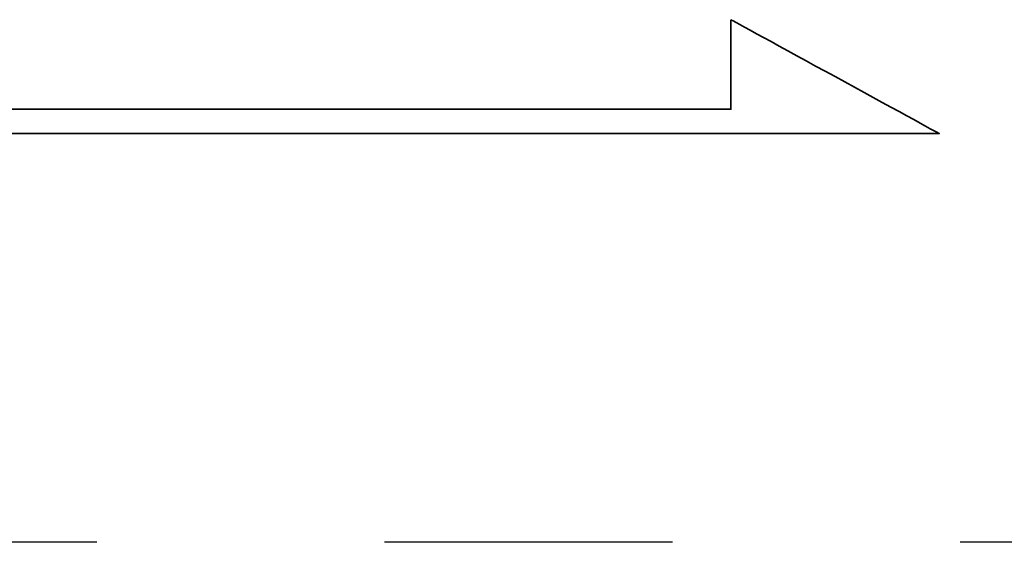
# Model space of a CAD drawing. Extents: x 473 to 1054, y -106 to 208.
# Tile 40 of 45: x 1035.74 to 1040.01, y -68.56 to -66.3. Entities that reach past the tile are written whole.
import ezdxf

# ---------------------------------------------------------------- set-up
doc = ezdxf.new("R2010")
doc.units = 0
doc.header["$MEASUREMENT"] = 0
doc.linetypes.add('CENTER', pattern=[2, 1.25, -0.25, 0.25, -0.25])
for name, color, linetype in [('CL', 1, 'CENTER'), ('DIM', 4, 'CONTINUOUS'), ('layer 1', 7, 'CONTINUOUS')]:
    doc.layers.add(name, color=color, linetype=linetype)

# ---------------------------------------------------------------- blocks, each defined once
blk = doc.blocks.new('TBI MOTION logo(完整正式版)')
at = {"layer": 'layer 1', "color": 22, "lineweight": 35}
blk.add_open_spline([(75.90875, -9.47875), (75.90875, -9.47875), (75.90875, -12.28625), (75.90875, -12.28625), (75.90875, -12.28625), (75.90875, -12.28625), (75.90875, -12.47875), (75.90875, -12.47875), (75.90875, -12.47875), (75.90875, -12.47875), (75.71625, -12.47875), (75.71625, -12.47875), (75.71625, -12.47875), (75.71625, -12.47875), (-88.32875, -12.47875), (-88.32875, -12.47875), (-88.32875, -12.47875), (-88.32875, -12.47875), (-88.32875, -13.29375), (-88.32875, -13.29375), (-88.32875, -13.29375), (-88.32875, -13.29375), (82.89125, -13.29375), (82.89125, -13.29375), (82.89125, -13.29375), (82.89125, -13.29375), (75.90875, -9.47875), (75.90875, -9.47875)], degree=3, knots=[0, 0, 0, 0, 0.14285714, 0.14285714, 0.14285714, 0.14285715, 0.28571429, 0.28571429, 0.28571429, 0.2857143, 0.42857143, 0.42857143, 0.42857143, 0.42857144, 0.57142857, 0.57142857, 0.57142857, 0.57142858, 0.71428571, 0.71428571, 0.71428571, 0.71428572, 0.85714286, 0.85714286, 0.85714286, 0.85714287, 1, 1, 1, 1], dxfattribs=at)

msp = doc.modelspace()

# ---------------------------------------------------------------- linework, layer by layer
at = {"layer": 'CL', "color": 7, "ltscale": 5}
msp.add_line((1046.0706, -68.5642), (997.0706, -68.5642), dxfattribs=at)

# ---------------------------------------------------------------- block references
at = {"layer": 'DIM', "xscale": 0.1295999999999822, "yscale": 0.1295999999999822, "zscale": 0.1295999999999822}
msp.add_blockref('TBI MOTION logo(完整正式版)', (1028.9871, -65.0669), dxfattribs=at)

doc.saveas('drawing.dxf')
